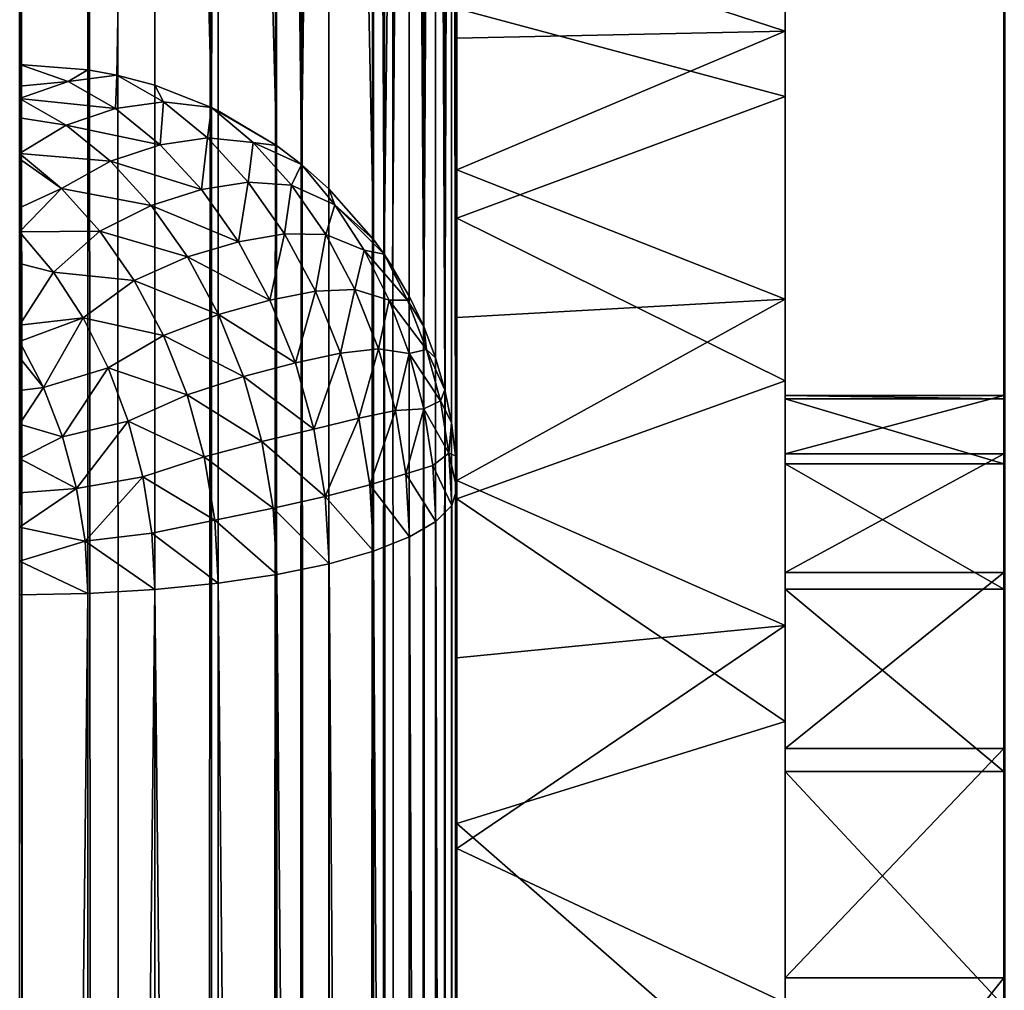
# Model space of a CAD drawing. Extents: x -551 to 551, y -279 to 201.
# Tile 40 of 108: x -503 to -498.5, y 187.25 to 191.69. Entities that reach past the tile are written whole.
import ezdxf

# ---------------------------------------------------------------- set-up
doc = ezdxf.new("R2010")
doc.units = 0
doc.header["$LTSCALE"] = 65.185185
for name, color, linetype in [('116', 7, 'CONTINUOUS'), ('12', 7, 'CONTINUOUS'), ('130', 7, 'CONTINUOUS'), ('141', 7, 'CONTINUOUS'), ('148', 7, 'CONTINUOUS'), ('150', 7, 'CONTINUOUS'), ('16', 7, 'CONTINUOUS'), ('163', 7, 'CONTINUOUS'), ('164', 7, 'CONTINUOUS'), ('165', 7, 'CONTINUOUS'), ('166', 7, 'CONTINUOUS'), ('167', 7, 'CONTINUOUS'), ('173', 7, 'CONTINUOUS'), ('174', 7, 'CONTINUOUS'), ('4', 7, 'CONTINUOUS')]:
    doc.layers.add(name, color=color, linetype=linetype)

msp = doc.modelspace()

# ---------------------------------------------------------------- linework, layer by layer
at = {"layer": '116', "color": 7, "linetype": 'CONTINUOUS'}
for points in [[(-501, 191.6044, 21.299), (-501, 192.1274, 20.2684), (-501, 199.4628, 40.2071), (-501, 191.6044, 21.299)], [(-501, 191.0035, 22.2862), (-501, 191.6044, 21.299), (-501, 199.4628, 40.2071), (-501, 191.0035, 22.2862)], [(-501, 190.3285, 23.2243), (-501, 191.0035, 22.2862), (-501, 199.4628, 40.2071), (-501, 190.3285, 23.2243)], [(-501, 189.5832, 24.1076), (-501, 190.3285, 23.2243), (-501, 199.4628, 40.2071), (-501, 189.5832, 24.1076)], [(-501, 188.7721, 24.9309), (-501, 189.5832, 24.1076), (-501, 199.4628, 40.2071), (-501, 188.7721, 24.9309)], [(-501, 187.9, 25.6893), (-501, 188.7721, 24.9309), (-501, 199.4628, 40.2071), (-501, 187.9, 25.6893)], [(-501, 186.9722, 26.3783), (-501, 187.9, 25.6893), (-501, 199.4628, 40.2071), (-501, 186.9722, 26.3783)], [(-501, 185.994, 26.9938), (-501, 186.9722, 26.3783), (-501, 199.4628, 40.2071), (-501, 185.994, 26.9938)], [(-501, 184.9714, 27.5322), (-501, 185.994, 26.9938), (-501, 199.4628, 40.2071), (-501, 184.9714, 27.5322)], [(-501, 183.9103, 27.9903), (-501, 184.9714, 27.5322), (-501, 199.4628, 40.2071), (-501, 183.9103, 27.9903)], [(-501, 182.8172, 28.3653), (-501, 183.9103, 27.9903), (-501, 199.4628, 40.2071), (-501, 182.8172, 28.3653)], [(-501, -177.4971, 134.1938), (-501, 182.8172, 28.3653), (-501, 199.4628, 40.2071), (-501, -177.4971, 134.1938)], [(-501, 190.7814, 5.3879), (-501, 189.4997, 3.8016), (-501, 189.544, 0.425), (-501, 190.7814, 5.3879)], [(-501, 188.0146, 2.4038), (-501, 186.3538, 1.2204), (-501, 189.544, 0.425), (-501, 188.0146, 2.4038)], [(-501, 189.4997, 3.8016), (-501, 188.0146, 2.4038), (-501, 189.544, 0.425), (-501, 189.4997, 3.8016)]]:
    msp.add_3dface(points, dxfattribs=at)
at = {"layer": '12', "color": 7, "linetype": 'CONTINUOUS'}
for points in [[(-498.5, 193.5, 43.5), (-498.5, -193.5, 43.5), (-498.4949, -193.4966, 43.6749), (-498.5, 193.5, 43.5)], [(-498.4949, 193.4966, 43.6749), (-498.5, 193.5, 43.5), (-498.4949, -193.4966, 43.6749), (-498.4949, 193.4966, 43.6749)]]:
    msp.add_3dface(points, dxfattribs=at)
at = {"layer": '130', "color": 7, "linetype": 'CONTINUOUS'}
for points in [[(-503, 191.4846, -0.0589), (-503, 201.4033, 39.7233), (-502.6871, 201.3795, 39.7292), (-503, 191.4846, -0.0589)], [(-503, 191.4846, -0.0589), (-502.6871, 201.3795, 39.7292), (-502.9982, 191.4846, -0.0589), (-503, 191.4846, -0.0589)], [(-502.9982, 191.4846, -0.0589), (-502.6871, 201.3795, 39.7292), (-502.6871, 191.4607, -0.0529), (-502.9982, 191.4846, -0.0589)], [(-502.6871, 201.3795, 39.7292), (-502.3817, 201.3083, 39.747), (-502.6871, 191.4607, -0.0529), (-502.6871, 201.3795, 39.7292)], [(-502.6871, 191.4607, -0.0529), (-502.3817, 201.3083, 39.747), (-502.5546, 191.4358, -0.0467), (-502.6871, 191.4607, -0.0529)], [(-502.5546, 191.4358, -0.0467), (-502.3817, 201.3083, 39.747), (-502.382, 191.3896, -0.0352), (-502.5546, 191.4358, -0.0467)], [(-502.382, 191.3896, -0.0352), (-502.3817, 201.3083, 39.747), (-502.1229, 191.288, -0.0098), (-502.382, 191.3896, -0.0352)], [(-502.3817, 201.3083, 39.747), (-502.0915, 201.1916, 39.7761), (-502.1229, 191.288, -0.0098), (-502.3817, 201.3083, 39.747)], [(-502.1229, 191.288, -0.0098), (-502.0915, 201.1916, 39.7761), (-502.092, 191.273, -0.0061), (-502.1229, 191.288, -0.0098)], [(-502.092, 191.273, -0.0061), (-502.0915, 201.1916, 39.7761), (-501.8244, 191.1139, 0.0336), (-502.092, 191.273, -0.0061)], [(-502.0915, 201.1916, 39.7761), (-501.8237, 201.0322, 39.8158), (-501.8244, 191.1139, 0.0336), (-502.0915, 201.1916, 39.7761)], [(-501.8244, 191.1139, 0.0336), (-501.8237, 201.0322, 39.8158), (-501.7106, 191.0274, 0.0551), (-501.8244, 191.1139, 0.0336)], [(-501.8237, 201.0322, 39.8158), (-501.5849, 200.8341, 39.8652), (-501.7106, 191.0274, 0.0551), (-501.8237, 201.0322, 39.8158)], [(-501.7106, 191.0274, 0.0551), (-501.5849, 200.8341, 39.8652), (-501.5858, 190.9162, 0.0829), (-501.7106, 191.0274, 0.0551)], [(-501.5858, 190.9162, 0.0829), (-501.5849, 200.8341, 39.8652), (-501.382, 190.6846, 0.1406), (-501.5858, 190.9162, 0.0829)], [(-501.5849, 200.8341, 39.8652), (-501.381, 200.6022, 39.923), (-501.382, 190.6846, 0.1406), (-501.5849, 200.8341, 39.8652)], [(-501.382, 190.6846, 0.1406), (-501.381, 200.6022, 39.923), (-501.3336, 190.6171, 0.1574), (-501.382, 190.6846, 0.1406)], [(-501.381, 200.6022, 39.923), (-501.2171, 200.3421, 39.9879), (-501.3336, 190.6171, 0.1574), (-501.381, 200.6022, 39.923)], [(-501.3336, 190.6171, 0.1574), (-501.2171, 200.3421, 39.9879), (-501.2947, 190.5579, 0.1722), (-501.3336, 190.6171, 0.1574)], [(-501.2947, 190.5579, 0.1722), (-501.2171, 200.3421, 39.9879), (-501.218, 190.425, 0.2053), (-501.2947, 190.5579, 0.1722)], [(-501.218, 190.425, 0.2053), (-501.2171, 200.3421, 39.9879), (-501.1522, 190.2866, 0.2398), (-501.218, 190.425, 0.2053)], [(-501.2171, 200.3421, 39.9879), (-501.0972, 200.0604, 40.0581), (-501.1522, 190.2866, 0.2398), (-501.2171, 200.3421, 39.9879)], [(-501.1522, 190.2866, 0.2398), (-501.0972, 200.0604, 40.0581), (-501.0979, 190.1436, 0.2755), (-501.1522, 190.2866, 0.2398)], [(-501.0979, 190.1436, 0.2755), (-501.0972, 200.0604, 40.0581), (-501.0553, 189.997, 0.312), (-501.0979, 190.1436, 0.2755)], [(-501.0972, 200.0604, 40.0581), (-501.0242, 199.7639, 40.132), (-501.0553, 189.997, 0.312), (-501.0972, 200.0604, 40.0581)], [(-501.0553, 189.997, 0.312), (-501.0242, 199.7639, 40.132), (-501.0246, 189.8475, 0.3493), (-501.0553, 189.997, 0.312)], [(-501.0246, 189.8475, 0.3493), (-501.0242, 199.7639, 40.132), (-501.0062, 189.6962, 0.387), (-501.0246, 189.8475, 0.3493)], [(-501.0242, 199.7639, 40.132), (-501, 199.4628, 40.2071), (-501.0062, 189.6962, 0.387), (-501.0242, 199.7639, 40.132)], [(-501, 199.4628, 40.2071), (-501, 193.3869, 15.8383), (-501.0062, 189.6962, 0.387), (-501, 199.4628, 40.2071)], [(-501, 193.3869, 15.8383), (-501, 190.7814, 5.3879), (-501.0062, 189.6962, 0.387), (-501, 193.3869, 15.8383)], [(-501, 190.7814, 5.3879), (-501, 189.544, 0.425), (-501.0062, 189.6962, 0.387), (-501, 190.7814, 5.3879)]]:
    msp.add_3dface(points, dxfattribs=at)
at = {"layer": '141', "color": 7, "linetype": 'CONTINUOUS'}
for points in [[(-503, 199.9466, 42.1477), (-503, -177.0133, 136.1344), (-502.6871, -177.0192, 136.1105), (-503, 199.9466, 42.1477)], [(-502.9982, 199.9466, 42.1477), (-502.6871, -177.0192, 136.1105), (-502.6871, 199.9406, 42.1238), (-502.9982, 199.9466, 42.1477)], [(-502.6871, -177.0192, 136.1105), (-502.3817, -177.037, 136.0393), (-502.6871, 199.9406, 42.1238), (-502.6871, -177.0192, 136.1105)], [(-502.6871, 199.9406, 42.1238), (-502.3817, -177.037, 136.0393), (-502.5546, 199.9345, 42.099), (-502.6871, 199.9406, 42.1238)], [(-502.5546, 199.9345, 42.099), (-502.3817, -177.037, 136.0393), (-502.382, 199.9229, 42.0527), (-502.5546, 199.9345, 42.099)], [(-502.382, 199.9229, 42.0527), (-502.3817, -177.037, 136.0393), (-502.1229, 199.8976, 41.9511), (-502.382, 199.9229, 42.0527)], [(-502.3817, -177.037, 136.0393), (-502.0915, -177.0661, 135.9226), (-502.1229, 199.8976, 41.9511), (-502.3817, -177.037, 136.0393)], [(-502.1229, 199.8976, 41.9511), (-502.0915, -177.0661, 135.9226), (-502.092, 199.8939, 41.9362), (-502.1229, 199.8976, 41.9511)], [(-502.092, 199.8939, 41.9362), (-502.0915, -177.0661, 135.9226), (-501.8244, 199.8542, 41.7771), (-502.092, 199.8939, 41.9362)], [(-502.0915, -177.0661, 135.9226), (-501.8237, -177.1058, 135.7632), (-501.8244, 199.8542, 41.7771), (-502.0915, -177.0661, 135.9226)], [(-501.8244, 199.8542, 41.7771), (-501.8237, -177.1058, 135.7632), (-501.7106, 199.8326, 41.6906), (-501.8244, 199.8542, 41.7771)], [(-501.8237, -177.1058, 135.7632), (-501.5849, -177.1552, 135.5651), (-501.7106, 199.8326, 41.6906), (-501.8237, -177.1058, 135.7632)], [(-501.7106, 199.8326, 41.6906), (-501.5849, -177.1552, 135.5651), (-501.5858, 199.8049, 41.5793), (-501.7106, 199.8326, 41.6906)], [(-501.5858, 199.8049, 41.5793), (-501.5849, -177.1552, 135.5651), (-501.382, 199.7472, 41.3478), (-501.5858, 199.8049, 41.5793)], [(-501.5849, -177.1552, 135.5651), (-501.381, -177.213, 135.3332), (-501.382, 199.7472, 41.3478), (-501.5849, -177.1552, 135.5651)], [(-501.382, 199.7472, 41.3478), (-501.381, -177.213, 135.3332), (-501.3336, 199.7303, 41.2803), (-501.382, 199.7472, 41.3478)], [(-501.381, -177.213, 135.3332), (-501.2171, -177.2779, 135.0731), (-501.3336, 199.7303, 41.2803), (-501.381, -177.213, 135.3332)], [(-501.3336, 199.7303, 41.2803), (-501.2171, -177.2779, 135.0731), (-501.2947, 199.7156, 41.2211), (-501.3336, 199.7303, 41.2803)], [(-501.2947, 199.7156, 41.2211), (-501.2171, -177.2779, 135.0731), (-501.218, 199.6824, 41.0881), (-501.2947, 199.7156, 41.2211)], [(-501.218, 199.6824, 41.0881), (-501.2171, -177.2779, 135.0731), (-501.1522, 199.6479, 40.9497), (-501.218, 199.6824, 41.0881)], [(-501.2171, -177.2779, 135.0731), (-501.0972, -177.3481, 134.7914), (-501.1522, 199.6479, 40.9497), (-501.2171, -177.2779, 135.0731)], [(-501.1522, 199.6479, 40.9497), (-501.0972, -177.3481, 134.7914), (-501.0979, 199.6123, 40.8068), (-501.1522, 199.6479, 40.9497)], [(-501.0979, 199.6123, 40.8068), (-501.0972, -177.3481, 134.7914), (-501.0553, 199.5757, 40.6601), (-501.0979, 199.6123, 40.8068)], [(-501.0972, -177.3481, 134.7914), (-501.0242, -177.422, 134.4949), (-501.0553, 199.5757, 40.6601), (-501.0972, -177.3481, 134.7914)], [(-501.0553, 199.5757, 40.6601), (-501.0242, -177.422, 134.4949), (-501.0246, 199.5384, 40.5107), (-501.0553, 199.5757, 40.6601)], [(-501.0246, 199.5384, 40.5107), (-501.0242, -177.422, 134.4949), (-501.0062, 199.5007, 40.3594), (-501.0246, 199.5384, 40.5107)], [(-501.0242, -177.422, 134.4949), (-501, -177.4971, 134.1938), (-501.0062, 199.5007, 40.3594), (-501.0242, -177.422, 134.4949)], [(-501, -177.4971, 134.1938), (-501, 199.4628, 40.2071), (-501.0062, 199.5007, 40.3594), (-501, -177.4971, 134.1938)]]:
    msp.add_3dface(points, dxfattribs=at)
at = {"layer": '148', "color": 7, "linetype": 'CONTINUOUS'}
for points in [[(-501, 189.544, 0.425), (-501, 186.3538, 1.2204), (-501.0246, 161.3297, 7.1372), (-501, 189.544, 0.425)], [(-501, 189.544, 0.425), (-501.0246, 161.3297, 7.1372), (-501.0242, 189.4689, 0.1238), (-501, 189.544, 0.425)], [(-501.0242, 189.4689, 0.1238), (-501.0246, 161.3297, 7.1372), (-501.0972, 189.395, -0.1727), (-501.0242, 189.4689, 0.1238)], [(-501.0972, 189.395, -0.1727), (-501.0979, 161.2559, 6.841), (-501.2171, 189.3247, -0.4544), (-501.0972, 189.395, -0.1727)], [(-501.0246, 161.3297, 7.1372), (-501.0979, 161.2559, 6.841), (-501.0972, 189.395, -0.1727), (-501.0246, 161.3297, 7.1372)], [(-501.2171, 189.3247, -0.4544), (-501.218, 161.1857, 6.5597), (-501.381, 189.2599, -0.7144), (-501.2171, 189.3247, -0.4544)], [(-501.0979, 161.2559, 6.841), (-501.218, 161.1857, 6.5597), (-501.2171, 189.3247, -0.4544), (-501.0979, 161.2559, 6.841)], [(-501.381, 189.2599, -0.7144), (-501.382, 161.121, 6.3001), (-501.5849, 189.202, -0.9464), (-501.381, 189.2599, -0.7144)], [(-501.218, 161.1857, 6.5597), (-501.382, 161.121, 6.3001), (-501.381, 189.2599, -0.7144), (-501.218, 161.1857, 6.5597)], [(-501.5849, 189.202, -0.9464), (-501.5858, 161.0633, 6.0685), (-501.8237, 189.1527, -1.1444), (-501.5849, 189.202, -0.9464)], [(-501.382, 161.121, 6.3001), (-501.5858, 161.0633, 6.0685), (-501.5849, 189.202, -0.9464), (-501.382, 161.121, 6.3001)], [(-501.8237, 189.1527, -1.1444), (-501.8244, 161.0139, 5.8707), (-502.0915, 189.1129, -1.3038), (-501.8237, 189.1527, -1.1444)], [(-501.5858, 161.0633, 6.0685), (-501.8244, 161.0139, 5.8707), (-501.8237, 189.1527, -1.1444), (-501.5858, 161.0633, 6.0685)], [(-502.0915, 189.1129, -1.3038), (-502.092, 160.9743, 5.7116), (-502.3817, 189.0838, -1.4205), (-502.0915, 189.1129, -1.3038)], [(-501.8244, 161.0139, 5.8707), (-502.092, 160.9743, 5.7116), (-502.0915, 189.1129, -1.3038), (-501.8244, 161.0139, 5.8707)], [(-503, 160.9215, 5.5001), (-503, 189.0601, -1.5156), (-502.6871, 189.0661, -1.4917), (-503, 160.9215, 5.5001)], [(-502.6871, 160.9275, 5.524), (-503, 160.9215, 5.5001), (-502.6871, 189.0661, -1.4917), (-502.6871, 160.9275, 5.524)], [(-502.382, 160.9452, 5.5951), (-502.6871, 160.9275, 5.524), (-502.3817, 189.0838, -1.4205), (-502.382, 160.9452, 5.5951)], [(-502.3817, 189.0838, -1.4205), (-502.6871, 160.9275, 5.524), (-502.6871, 189.0661, -1.4917), (-502.3817, 189.0838, -1.4205)], [(-502.092, 160.9743, 5.7116), (-502.382, 160.9452, 5.5951), (-502.3817, 189.0838, -1.4205), (-502.092, 160.9743, 5.7116)]]:
    msp.add_3dface(points, dxfattribs=at)
at = {"layer": '150', "color": 7, "linetype": 'CONTINUOUS'}
for points in [[(-503, 191.385, -0.3565), (-503, 191.4846, -0.0589), (-502.9982, 191.4846, -0.0589), (-503, 191.385, -0.3565)], [(-503, 191.385, -0.3565), (-502.9982, 191.4846, -0.0589), (-502.7771, 191.407, -0.2674), (-503, 191.385, -0.3565)], [(-502.9982, 191.4846, -0.0589), (-502.6871, 191.4607, -0.0529), (-502.7771, 191.407, -0.2674), (-502.9982, 191.4846, -0.0589)], [(-502.6871, 191.4607, -0.0529), (-502.5546, 191.4358, -0.0467), (-502.7771, 191.407, -0.2674), (-502.6871, 191.4607, -0.0529)], [(-503, 191.3297, -0.4756), (-503, 191.385, -0.3565), (-502.7771, 191.407, -0.2674), (-503, 191.3297, -0.4756)], [(-503, 191.3297, -0.4756), (-502.7771, 191.407, -0.2674), (-502.5614, 191.2836, -0.4589), (-503, 191.3297, -0.4756)], [(-502.7771, 191.407, -0.2674), (-502.5546, 191.4358, -0.0467), (-502.5614, 191.2836, -0.4589), (-502.7771, 191.407, -0.2674)], [(-502.5546, 191.4358, -0.0467), (-502.3419, 191.3131, -0.2361), (-502.5614, 191.2836, -0.4589), (-502.5546, 191.4358, -0.0467)], [(-502.5546, 191.4358, -0.0467), (-502.382, 191.3896, -0.0352), (-502.3419, 191.3131, -0.2361), (-502.5546, 191.4358, -0.0467)], [(-502.382, 191.3896, -0.0352), (-502.1229, 191.288, -0.0098), (-502.3419, 191.3131, -0.2361), (-502.382, 191.3896, -0.0352)], [(-503, 191.2401, -0.6349), (-503, 191.3297, -0.4756), (-502.7863, 191.2074, -0.6647), (-503, 191.2401, -0.6349)], [(-503, 191.3297, -0.4756), (-502.5614, 191.2836, -0.4589), (-502.7863, 191.2074, -0.6647), (-503, 191.3297, -0.4756)], [(-502.5614, 191.2836, -0.4589), (-502.3419, 191.3131, -0.2361), (-502.3565, 191.1174, -0.6287), (-502.5614, 191.2836, -0.4589)], [(-502.3419, 191.3131, -0.2361), (-502.1402, 191.1487, -0.403), (-502.3565, 191.1174, -0.6287), (-502.3419, 191.3131, -0.2361)], [(-502.3419, 191.3131, -0.2361), (-502.1229, 191.288, -0.0098), (-502.1402, 191.1487, -0.403), (-502.3419, 191.3131, -0.2361)], [(-502.5614, 191.2836, -0.4589), (-502.3565, 191.1174, -0.6287), (-502.7863, 191.2074, -0.6647), (-502.5614, 191.2836, -0.4589)], [(-502.1229, 191.288, -0.0098), (-501.932, 191.1278, -0.1672), (-502.1402, 191.1487, -0.403), (-502.1229, 191.288, -0.0098)], [(-502.1229, 191.288, -0.0098), (-502.092, 191.273, -0.0061), (-501.8244, 191.1139, 0.0336), (-502.1229, 191.288, -0.0098)], [(-502.1229, 191.288, -0.0098), (-501.8244, 191.1139, 0.0336), (-501.932, 191.1278, -0.1672), (-502.1229, 191.288, -0.0098)], [(-503, 191.0782, -0.858), (-503, 191.2401, -0.6349), (-502.7863, 191.2074, -0.6647), (-503, 191.0782, -0.858)], [(-503, 191.0782, -0.858), (-502.7863, 191.2074, -0.6647), (-502.5842, 191.043, -0.8319), (-503, 191.0782, -0.858)], [(-502.7863, 191.2074, -0.6647), (-502.3565, 191.1174, -0.6287), (-502.5842, 191.043, -0.8319), (-502.7863, 191.2074, -0.6647)], [(-502.3565, 191.1174, -0.6287), (-502.1402, 191.1487, -0.403), (-502.1674, 190.9125, -0.7725), (-502.3565, 191.1174, -0.6287)], [(-502.1402, 191.1487, -0.403), (-501.9541, 190.9463, -0.5443), (-502.1674, 190.9125, -0.7725), (-502.1402, 191.1487, -0.403)], [(-502.1402, 191.1487, -0.403), (-501.932, 191.1278, -0.1672), (-501.9541, 190.9463, -0.5443), (-502.1402, 191.1487, -0.403)], [(-501.932, 191.1278, -0.1672), (-501.7564, 190.9327, -0.2995), (-501.9541, 190.9463, -0.5443), (-501.932, 191.1278, -0.1672)], [(-501.8244, 191.1139, 0.0336), (-501.7106, 191.0274, 0.0551), (-501.932, 191.1278, -0.1672), (-501.8244, 191.1139, 0.0336)], [(-501.932, 191.1278, -0.1672), (-501.7106, 191.0274, 0.0551), (-501.7564, 190.9327, -0.2995), (-501.932, 191.1278, -0.1672)], [(-502.3565, 191.1174, -0.6287), (-502.1674, 190.9125, -0.7725), (-502.5842, 191.043, -0.8319), (-502.3565, 191.1174, -0.6287)], [(-503, 191.0534, -0.8871), (-503, 191.0782, -0.858), (-502.8081, 190.9182, -1.0153), (-503, 191.0534, -0.8871)], [(-503, 191.0782, -0.858), (-502.5842, 191.043, -0.8319), (-502.8081, 190.9182, -1.0153), (-503, 191.0782, -0.858)], [(-503, 190.8295, -1.1071), (-503, 191.0534, -0.8871), (-502.8081, 190.9182, -1.0153), (-503, 190.8295, -1.1071)], [(-502.5842, 191.043, -0.8319), (-502.3978, 190.8406, -0.9736), (-502.8081, 190.9182, -1.0153), (-502.5842, 191.043, -0.8319)], [(-502.5842, 191.043, -0.8319), (-502.1674, 190.9125, -0.7725), (-502.3978, 190.8406, -0.9736), (-502.5842, 191.043, -0.8319)], [(-501.7106, 191.0274, 0.0551), (-501.5581, 190.8428, -0.0587), (-501.7564, 190.9327, -0.2995), (-501.7106, 191.0274, 0.0551)], [(-501.7106, 191.0274, 0.0551), (-501.5858, 190.9162, 0.0829), (-501.5581, 190.8428, -0.0587), (-501.7106, 191.0274, 0.0551)], [(-502.1674, 190.9125, -0.7725), (-501.9541, 190.9463, -0.5443), (-501.9988, 190.6739, -0.8868), (-502.1674, 190.9125, -0.7725)], [(-501.9541, 190.9463, -0.5443), (-501.7882, 190.7108, -0.6566), (-501.9988, 190.6739, -0.8868), (-501.9541, 190.9463, -0.5443)], [(-501.9541, 190.9463, -0.5443), (-501.7564, 190.9327, -0.2995), (-501.7882, 190.7108, -0.6566), (-501.9541, 190.9463, -0.5443)], [(-503, 190.7189, -1.1935), (-503, 190.8295, -1.1071), (-502.8081, 190.9182, -1.0153), (-503, 190.7189, -1.1935)], [(-503, 190.7189, -1.1935), (-502.8081, 190.9182, -1.0153), (-502.6321, 190.723, -1.1481), (-503, 190.7189, -1.1935)], [(-502.8081, 190.9182, -1.0153), (-502.3978, 190.8406, -0.9736), (-502.6321, 190.723, -1.1481), (-502.8081, 190.9182, -1.0153)], [(-502.1674, 190.9125, -0.7725), (-501.9988, 190.6739, -0.8868), (-502.3978, 190.8406, -0.9736), (-502.1674, 190.9125, -0.7725)], [(-501.7564, 190.9327, -0.2995), (-501.6, 190.7068, -0.4044), (-501.7882, 190.7108, -0.6566), (-501.7564, 190.9327, -0.2995)], [(-501.7564, 190.9327, -0.2995), (-501.5581, 190.8428, -0.0587), (-501.6, 190.7068, -0.4044), (-501.7564, 190.9327, -0.2995)], [(-501.5858, 190.9162, 0.0829), (-501.382, 190.6846, 0.1406), (-501.5581, 190.8428, -0.0587), (-501.5858, 190.9162, 0.0829)], [(-502.3978, 190.8406, -0.9736), (-502.2316, 190.6051, -1.0862), (-502.6321, 190.723, -1.1481), (-502.3978, 190.8406, -0.9736)], [(-502.3978, 190.8406, -0.9736), (-501.9988, 190.6739, -0.8868), (-502.2316, 190.6051, -1.0862), (-502.3978, 190.8406, -0.9736)], [(-501.5581, 190.8428, -0.0587), (-501.4238, 190.635, -0.1453), (-501.6, 190.7068, -0.4044), (-501.5581, 190.8428, -0.0587)], [(-501.382, 190.6846, 0.1406), (-501.3336, 190.6171, 0.1574), (-501.5581, 190.8428, -0.0587), (-501.382, 190.6846, 0.1406)], [(-501.5581, 190.8428, -0.0587), (-501.3336, 190.6171, 0.1574), (-501.4238, 190.635, -0.1453), (-501.5581, 190.8428, -0.0587)], [(-503, 190.7189, -1.1935), (-502.6321, 190.723, -1.1481), (-502.8444, 190.5347, -1.3054), (-503, 190.7189, -1.1935)], [(-502.6321, 190.723, -1.1481), (-502.4754, 190.497, -1.2533), (-502.8444, 190.5347, -1.3054), (-502.6321, 190.723, -1.1481)], [(-502.6321, 190.723, -1.1481), (-502.2316, 190.6051, -1.0862), (-502.4754, 190.497, -1.2533), (-502.6321, 190.723, -1.1481)], [(-503, 190.574, -1.2893), (-503, 190.7189, -1.1935), (-502.8444, 190.5347, -1.3054), (-503, 190.574, -1.2893)], [(-501.9988, 190.6739, -0.8868), (-501.7882, 190.7108, -0.6566), (-501.8548, 190.4076, -0.9688), (-501.9988, 190.6739, -0.8868)], [(-501.7882, 190.7108, -0.6566), (-501.6465, 190.4481, -0.7371), (-501.8548, 190.4076, -0.9688), (-501.7882, 190.7108, -0.6566)], [(-501.7882, 190.7108, -0.6566), (-501.6, 190.7068, -0.4044), (-501.6465, 190.4481, -0.7371), (-501.7882, 190.7108, -0.6566)], [(-501.6, 190.7068, -0.4044), (-501.4667, 190.4557, -0.4792), (-501.6465, 190.4481, -0.7371), (-501.6, 190.7068, -0.4044)], [(-501.6, 190.7068, -0.4044), (-501.4238, 190.635, -0.1453), (-501.4667, 190.4557, -0.4792), (-501.6, 190.7068, -0.4044)], [(-501.9988, 190.6739, -0.8868), (-501.8548, 190.4076, -0.9688), (-502.2316, 190.6051, -1.0862), (-501.9988, 190.6739, -0.8868)], [(-501.4238, 190.635, -0.1453), (-501.3097, 190.4069, -0.206), (-501.4667, 190.4557, -0.4792), (-501.4238, 190.635, -0.1453)], [(-501.3336, 190.6171, 0.1574), (-501.2255, 190.4065, 0.0975), (-501.4238, 190.635, -0.1453), (-501.3336, 190.6171, 0.1574)], [(-501.4238, 190.635, -0.1453), (-501.2255, 190.4065, 0.0975), (-501.3097, 190.4069, -0.206), (-501.4238, 190.635, -0.1453)], [(-502.2316, 190.6051, -1.0862), (-502.0896, 190.3421, -1.1669), (-502.4754, 190.497, -1.2533), (-502.2316, 190.6051, -1.0862)], [(-502.2316, 190.6051, -1.0862), (-501.8548, 190.4076, -0.9688), (-502.0896, 190.3421, -1.1669), (-502.2316, 190.6051, -1.0862)], [(-501.3336, 190.6171, 0.1574), (-501.2947, 190.5579, 0.1722), (-501.218, 190.425, 0.2053), (-501.3336, 190.6171, 0.1574)], [(-501.3336, 190.6171, 0.1574), (-501.218, 190.425, 0.2053), (-501.2255, 190.4065, 0.0975), (-501.3336, 190.6171, 0.1574)], [(-503, 190.2932, -1.4294), (-503, 190.574, -1.2893), (-502.8444, 190.5347, -1.3054), (-503, 190.2932, -1.4294)], [(-503, 190.2932, -1.4294), (-502.8444, 190.5347, -1.3054), (-502.7096, 190.3266, -1.3925), (-503, 190.2932, -1.4294)], [(-502.8444, 190.5347, -1.3054), (-502.4754, 190.497, -1.2533), (-502.7096, 190.3266, -1.3925), (-502.8444, 190.5347, -1.3054)], [(-502.4754, 190.497, -1.2533), (-502.3417, 190.2456, -1.3284), (-502.7096, 190.3266, -1.3925), (-502.4754, 190.497, -1.2533)], [(-502.4754, 190.497, -1.2533), (-502.0896, 190.3421, -1.1669), (-502.3417, 190.2456, -1.3284), (-502.4754, 190.497, -1.2533)], [(-501.6465, 190.4481, -0.7371), (-501.4667, 190.4557, -0.4792), (-501.5325, 190.1645, -0.7839), (-501.6465, 190.4481, -0.7371)], [(-501.4667, 190.4557, -0.4792), (-501.3595, 190.1854, -0.5223), (-501.5325, 190.1645, -0.7839), (-501.4667, 190.4557, -0.4792)], [(-501.4667, 190.4557, -0.4792), (-501.3097, 190.4069, -0.206), (-501.3595, 190.1854, -0.5223), (-501.4667, 190.4557, -0.4792)], [(-501.8548, 190.4076, -0.9688), (-501.7389, 190.12, -1.0165), (-502.0896, 190.3421, -1.1669), (-501.8548, 190.4076, -0.9688)], [(-501.8548, 190.4076, -0.9688), (-501.6465, 190.4481, -0.7371), (-501.7389, 190.12, -1.0165), (-501.8548, 190.4076, -0.9688)], [(-501.6465, 190.4481, -0.7371), (-501.5325, 190.1645, -0.7839), (-501.7389, 190.12, -1.0165), (-501.6465, 190.4481, -0.7371)], [(-501.3097, 190.4069, -0.206), (-501.2182, 190.1635, -0.2395), (-501.3595, 190.1854, -0.5223), (-501.3097, 190.4069, -0.206)], [(-501.2255, 190.4065, 0.0975), (-501.139, 190.1816, 0.0644), (-501.3097, 190.4069, -0.206), (-501.2255, 190.4065, 0.0975)], [(-501.3097, 190.4069, -0.206), (-501.139, 190.1816, 0.0644), (-501.2182, 190.1635, -0.2395), (-501.3097, 190.4069, -0.206)], [(-501.218, 190.425, 0.2053), (-501.1522, 190.2866, 0.2398), (-501.2255, 190.4065, 0.0975), (-501.218, 190.425, 0.2053)], [(-501.2255, 190.4065, 0.0975), (-501.1522, 190.2866, 0.2398), (-501.139, 190.1816, 0.0644), (-501.2255, 190.4065, 0.0975)], [(-503, 190.2189, -1.4577), (-503, 190.2932, -1.4294), (-502.7096, 190.3266, -1.3925), (-503, 190.2189, -1.4577)], [(-503, 190.2189, -1.4577), (-502.7096, 190.3266, -1.3925), (-502.8901, 190.0078, -1.5174), (-503, 190.2189, -1.4577)], [(-502.7096, 190.3266, -1.3925), (-502.595, 190.0981, -1.4535), (-502.8901, 190.0078, -1.5174), (-502.7096, 190.3266, -1.3925)], [(-502.7096, 190.3266, -1.3925), (-502.3417, 190.2456, -1.3284), (-502.595, 190.0981, -1.4535), (-502.7096, 190.3266, -1.3925)], [(-502.0896, 190.3421, -1.1669), (-501.9754, 190.0583, -1.2138), (-502.3417, 190.2456, -1.3284), (-502.0896, 190.3421, -1.1669)], [(-502.0896, 190.3421, -1.1669), (-501.7389, 190.12, -1.0165), (-501.9754, 190.0583, -1.2138), (-502.0896, 190.3421, -1.1669)], [(-501.1522, 190.2866, 0.2398), (-501.0979, 190.1436, 0.2755), (-501.139, 190.1816, 0.0644), (-501.1522, 190.2866, 0.2398)], [(-502.3417, 190.2456, -1.3284), (-502.2342, 189.9749, -1.3716), (-502.595, 190.0981, -1.4535), (-502.3417, 190.2456, -1.3284)], [(-502.3417, 190.2456, -1.3284), (-501.9754, 190.0583, -1.2138), (-502.2342, 189.9749, -1.3716), (-502.3417, 190.2456, -1.3284)], [(-503, 190.1454, -1.4824), (-503, 190.2189, -1.4577), (-502.8901, 190.0078, -1.5174), (-503, 190.1454, -1.4824)], [(-501.5325, 190.1645, -0.7839), (-501.3595, 190.1854, -0.5223), (-501.4491, 189.8671, -0.7957), (-501.5325, 190.1645, -0.7839)], [(-501.3595, 190.1854, -0.5223), (-501.281, 189.9022, -0.5325), (-501.4491, 189.8671, -0.7957), (-501.3595, 190.1854, -0.5223)], [(-501.3595, 190.1854, -0.5223), (-501.2182, 190.1635, -0.2395), (-501.281, 189.9022, -0.5325), (-501.3595, 190.1854, -0.5223)], [(-501.139, 190.1816, 0.0644), (-501.0757, 189.9468, 0.0577), (-501.2182, 190.1635, -0.2395), (-501.139, 190.1816, 0.0644)], [(-501.0979, 190.1436, 0.2755), (-501.0553, 189.997, 0.312), (-501.139, 190.1816, 0.0644), (-501.0979, 190.1436, 0.2755)], [(-501.139, 190.1816, 0.0644), (-501.0553, 189.997, 0.312), (-501.0757, 189.9468, 0.0577), (-501.139, 190.1816, 0.0644)], [(-503, 189.9939, -1.5238), (-503, 190.1454, -1.4824), (-502.8901, 190.0078, -1.5174), (-503, 189.9939, -1.5238)], [(-501.7389, 190.12, -1.0165), (-501.5325, 190.1645, -0.7839), (-501.6541, 189.8182, -1.0287), (-501.7389, 190.12, -1.0165)], [(-501.5325, 190.1645, -0.7839), (-501.4491, 189.8671, -0.7957), (-501.6541, 189.8182, -1.0287), (-501.5325, 190.1645, -0.7839)], [(-501.2182, 190.1635, -0.2395), (-501.1515, 189.91, -0.2451), (-501.281, 189.9022, -0.5325), (-501.2182, 190.1635, -0.2395)], [(-501.2182, 190.1635, -0.2395), (-501.0757, 189.9468, 0.0577), (-501.1515, 189.91, -0.2451), (-501.2182, 190.1635, -0.2395)], [(-502.8901, 190.0078, -1.5174), (-502.595, 190.0981, -1.4535), (-502.8028, 189.782, -1.551), (-502.8901, 190.0078, -1.5174)], [(-502.595, 190.0981, -1.4535), (-502.5032, 189.8542, -1.4873), (-502.8028, 189.782, -1.551), (-502.595, 190.0981, -1.4535)], [(-502.595, 190.0981, -1.4535), (-502.2342, 189.9749, -1.3716), (-502.5032, 189.8542, -1.4873), (-502.595, 190.0981, -1.4535)], [(-501.7389, 190.12, -1.0165), (-501.6541, 189.8182, -1.0287), (-501.9754, 190.0583, -1.2138), (-501.7389, 190.12, -1.0165)], [(-501.9754, 190.0583, -1.2138), (-501.8918, 189.7606, -1.2258), (-502.2342, 189.9749, -1.3716), (-501.9754, 190.0583, -1.2138)], [(-501.9754, 190.0583, -1.2138), (-501.6541, 189.8182, -1.0287), (-501.8918, 189.7606, -1.2258), (-501.9754, 190.0583, -1.2138)], [(-503, 189.8396, -1.553), (-503, 189.9939, -1.5238), (-502.8901, 190.0078, -1.5174), (-503, 189.8396, -1.553)], [(-503, 189.8396, -1.553), (-502.8901, 190.0078, -1.5174), (-502.8028, 189.782, -1.551), (-503, 189.8396, -1.553)], [(-502.2342, 189.9749, -1.3716), (-502.1555, 189.6913, -1.382), (-502.5032, 189.8542, -1.4873), (-502.2342, 189.9749, -1.3716)], [(-502.2342, 189.9749, -1.3716), (-501.8918, 189.7606, -1.2258), (-502.1555, 189.6913, -1.382), (-502.2342, 189.9749, -1.3716)], [(-501.0553, 189.997, 0.312), (-501.0246, 189.8475, 0.3493), (-501.0757, 189.9468, 0.0577), (-501.0553, 189.997, 0.312)], [(-501.0757, 189.9468, 0.0577), (-501.0372, 189.7074, 0.0777), (-501.1515, 189.91, -0.2451), (-501.0757, 189.9468, 0.0577)], [(-501.0757, 189.9468, 0.0577), (-501.0246, 189.8475, 0.3493), (-501.0372, 189.7074, 0.0777), (-501.0757, 189.9468, 0.0577)], [(-501.6541, 189.8182, -1.0287), (-501.4491, 189.8671, -0.7957), (-501.6023, 189.5097, -1.0051), (-501.6541, 189.8182, -1.0287)], [(-501.4491, 189.8671, -0.7957), (-501.3982, 189.5631, -0.7724), (-501.6023, 189.5097, -1.0051), (-501.4491, 189.8671, -0.7957)], [(-501.4491, 189.8671, -0.7957), (-501.281, 189.9022, -0.5325), (-501.3982, 189.5631, -0.7724), (-501.4491, 189.8671, -0.7957)], [(-501.281, 189.9022, -0.5325), (-501.2332, 189.613, -0.5097), (-501.3982, 189.5631, -0.7724), (-501.281, 189.9022, -0.5325)], [(-501.281, 189.9022, -0.5325), (-501.1515, 189.91, -0.2451), (-501.2332, 189.613, -0.5097), (-501.281, 189.9022, -0.5325)], [(-501.1515, 189.91, -0.2451), (-501.1109, 189.6519, -0.2227), (-501.2332, 189.613, -0.5097), (-501.1515, 189.91, -0.2451)], [(-501.1515, 189.91, -0.2451), (-501.0372, 189.7074, 0.0777), (-501.1109, 189.6519, -0.2227), (-501.1515, 189.91, -0.2451)], [(-503, 189.6835, -1.5701), (-503, 189.8396, -1.553), (-502.8028, 189.782, -1.551), (-503, 189.6835, -1.5701)], [(-502.8028, 189.782, -1.551), (-502.5032, 189.8542, -1.4873), (-502.739, 189.5462, -1.5579), (-502.8028, 189.782, -1.551)], [(-502.5032, 189.8542, -1.4873), (-502.4362, 189.6001, -1.4931), (-502.739, 189.5462, -1.5579), (-502.5032, 189.8542, -1.4873)], [(-502.5032, 189.8542, -1.4873), (-502.1555, 189.6913, -1.382), (-502.4362, 189.6001, -1.4931), (-502.5032, 189.8542, -1.4873)], [(-501.0246, 189.8475, 0.3493), (-501.0062, 189.6962, 0.387), (-501.0372, 189.7074, 0.0777), (-501.0246, 189.8475, 0.3493)], [(-503, 189.6835, -1.5701), (-502.8028, 189.782, -1.551), (-502.739, 189.5462, -1.5579), (-503, 189.6835, -1.5701)], [(-501.6541, 189.8182, -1.0287), (-501.6023, 189.5097, -1.0051), (-501.8918, 189.7606, -1.2258), (-501.6541, 189.8182, -1.0287)], [(-501.8918, 189.7606, -1.2258), (-501.8408, 189.4562, -1.2025), (-502.1555, 189.6913, -1.382), (-501.8918, 189.7606, -1.2258)], [(-501.8918, 189.7606, -1.2258), (-501.6023, 189.5097, -1.0051), (-501.8408, 189.4562, -1.2025), (-501.8918, 189.7606, -1.2258)], [(-502.1555, 189.6913, -1.382), (-502.1076, 189.4017, -1.3592), (-502.4362, 189.6001, -1.4931), (-502.1555, 189.6913, -1.382)], [(-502.1555, 189.6913, -1.382), (-501.8408, 189.4562, -1.2025), (-502.1076, 189.4017, -1.3592), (-502.1555, 189.6913, -1.382)], [(-501.0372, 189.7074, 0.0777), (-501.0242, 189.4689, 0.1238), (-501.1109, 189.6519, -0.2227), (-501.0372, 189.7074, 0.0777)], [(-501.0062, 189.6962, 0.387), (-501, 189.544, 0.425), (-501.0372, 189.7074, 0.0777), (-501.0062, 189.6962, 0.387)], [(-501, 189.544, 0.425), (-501.0242, 189.4689, 0.1238), (-501.0372, 189.7074, 0.0777), (-501, 189.544, 0.425)], [(-503, 189.5265, -1.5749), (-503, 189.6835, -1.5701), (-502.739, 189.5462, -1.5579), (-503, 189.5265, -1.5749)], [(-501.1109, 189.6519, -0.2227), (-501.0972, 189.395, -0.1727), (-501.2332, 189.613, -0.5097), (-501.1109, 189.6519, -0.2227)], [(-501.0242, 189.4689, 0.1238), (-501.0972, 189.395, -0.1727), (-501.1109, 189.6519, -0.2227), (-501.0242, 189.4689, 0.1238)], [(-502.739, 189.5462, -1.5579), (-502.4362, 189.6001, -1.4931), (-502.7002, 189.3057, -1.538), (-502.739, 189.5462, -1.5579)], [(-502.4362, 189.6001, -1.4931), (-502.3954, 189.3415, -1.4706), (-502.7002, 189.3057, -1.538), (-502.4362, 189.6001, -1.4931)], [(-502.4362, 189.6001, -1.4931), (-502.1076, 189.4017, -1.3592), (-502.3954, 189.3415, -1.4706), (-502.4362, 189.6001, -1.4931)], [(-501.2332, 189.613, -0.5097), (-501.2171, 189.3247, -0.4544), (-501.3982, 189.5631, -0.7724), (-501.2332, 189.613, -0.5097)], [(-501.0972, 189.395, -0.1727), (-501.2171, 189.3247, -0.4544), (-501.2332, 189.613, -0.5097), (-501.0972, 189.395, -0.1727)], [(-501.3982, 189.5631, -0.7724), (-501.381, 189.2599, -0.7144), (-501.6023, 189.5097, -1.0051), (-501.3982, 189.5631, -0.7724)], [(-501.2171, 189.3247, -0.4544), (-501.381, 189.2599, -0.7144), (-501.3982, 189.5631, -0.7724), (-501.2171, 189.3247, -0.4544)], [(-503, 189.3696, -1.5674), (-503, 189.5265, -1.5749), (-502.739, 189.5462, -1.5579), (-503, 189.3696, -1.5674)], [(-503, 189.3696, -1.5674), (-502.739, 189.5462, -1.5579), (-502.7002, 189.3057, -1.538), (-503, 189.3696, -1.5674)], [(-501.6023, 189.5097, -1.0051), (-501.5849, 189.202, -0.9464), (-501.8408, 189.4562, -1.2025), (-501.6023, 189.5097, -1.0051)], [(-501.381, 189.2599, -0.7144), (-501.5849, 189.202, -0.9464), (-501.6023, 189.5097, -1.0051), (-501.381, 189.2599, -0.7144)], [(-501.8408, 189.4562, -1.2025), (-501.8237, 189.1527, -1.1444), (-502.1076, 189.4017, -1.3592), (-501.8408, 189.4562, -1.2025)], [(-501.5849, 189.202, -0.9464), (-501.8237, 189.1527, -1.1444), (-501.8408, 189.4562, -1.2025), (-501.5849, 189.202, -0.9464)], [(-502.1076, 189.4017, -1.3592), (-502.0915, 189.1129, -1.3038), (-502.3954, 189.3415, -1.4706), (-502.1076, 189.4017, -1.3592)], [(-501.8237, 189.1527, -1.1444), (-502.0915, 189.1129, -1.3038), (-502.1076, 189.4017, -1.3592), (-501.8237, 189.1527, -1.1444)], [(-503, 189.2139, -1.5476), (-503, 189.3696, -1.5674), (-502.7002, 189.3057, -1.538), (-503, 189.2139, -1.5476)], [(-502.3954, 189.3415, -1.4706), (-502.3817, 189.0838, -1.4205), (-502.7002, 189.3057, -1.538), (-502.3954, 189.3415, -1.4706)], [(-502.0915, 189.1129, -1.3038), (-502.3817, 189.0838, -1.4205), (-502.3954, 189.3415, -1.4706), (-502.0915, 189.1129, -1.3038)], [(-502.6871, 189.0661, -1.4917), (-503, 189.2139, -1.5476), (-502.7002, 189.3057, -1.538), (-502.6871, 189.0661, -1.4917)], [(-502.3817, 189.0838, -1.4205), (-502.6871, 189.0661, -1.4917), (-502.7002, 189.3057, -1.538), (-502.3817, 189.0838, -1.4205)], [(-503, 189.0601, -1.5156), (-503, 189.2139, -1.5476), (-502.6871, 189.0661, -1.4917), (-503, 189.0601, -1.5156)]]:
    msp.add_3dface(points, dxfattribs=at)
at = {"layer": '16', "color": 7, "linetype": 'CONTINUOUS'}
for points in [[(-498.5, -193.5, 2), (-498.5, 193.5, 2), (-498.4956, 193.4978, 1.8669), (-498.5, -193.5, 2)], [(-498.5, -193.5, 2), (-498.4956, 193.4978, 1.8669), (-498.4956, -193.4978, 1.8669), (-498.5, -193.5, 2)]]:
    msp.add_3dface(points, dxfattribs=at)
at = {"layer": '163', "color": 7, "linetype": 'CONTINUOUS'}
for points in [[(-501, 190.7814, 5.3879), (-501, 193.3869, 15.8383), (-501, 193.5, 14.0069), (-501, 190.7814, 5.3879)], [(-501, 191.741, 6.9518), (-501, 190.7814, 5.3879), (-501, 193.5, 14.0069), (-501, 191.741, 6.9518)]]:
    msp.add_3dface(points, dxfattribs=at)
at = {"layer": '164', "color": 7, "linetype": 'CONTINUOUS'}
for points in [[(-498.5, 168.7474, 20.0941), (-498.5, 167.9142, 18.4934), (-498.5, 189.972, 14.8022), (-498.5, 168.7474, 20.0941)], [(-498.5, 189.972, 14.8022), (-498.5, 167.9142, 18.4934), (-498.5, 189.9562, 12.9977), (-498.5, 189.972, 14.8022)], [(-498.5, 189.7053, 16.5869), (-498.5, 168.7474, 20.0941), (-498.5, 189.972, 14.8022), (-498.5, 189.7053, 16.5869)], [(-498.5, 167.3416, 16.7821), (-498.5, 189.6584, 11.2179), (-498.5, 189.9562, 12.9977), (-498.5, 167.3416, 16.7821)], [(-498.5, 167.9142, 18.4934), (-498.5, 167.3416, 16.7821), (-498.5, 189.9562, 12.9977), (-498.5, 167.9142, 18.4934)], [(-498.5, 169.8208, 21.5447), (-498.5, 168.7474, 20.0941), (-498.5, 189.7053, 16.5869), (-498.5, 169.8208, 21.5447)], [(-498.5, 189.1626, 18.308), (-498.5, 169.8208, 21.5447), (-498.5, 189.7053, 16.5869), (-498.5, 189.1626, 18.308)], [(-498.5, 189.0858, 9.5066), (-498.5, 189.6584, 11.2179), (-498.5, 167.0438, 15.0023), (-498.5, 189.0858, 9.5066)], [(-498.5, 167.0438, 15.0023), (-498.5, 189.6584, 11.2179), (-498.5, 167.3416, 16.7821), (-498.5, 167.0438, 15.0023)], [(-498.5, 171.1079, 22.8095), (-498.5, 169.8208, 21.5447), (-498.5, 189.1626, 18.308), (-498.5, 171.1079, 22.8095)], [(-498.5, 188.3574, 19.9229), (-498.5, 171.1079, 22.8095), (-498.5, 189.1626, 18.308), (-498.5, 188.3574, 19.9229)], [(-498.5, 188.2526, 7.9059), (-498.5, 189.0858, 9.5066), (-498.5, 167.028, 13.1978), (-498.5, 188.2526, 7.9059)], [(-498.5, 167.028, 13.1978), (-498.5, 189.0858, 9.5066), (-498.5, 167.0438, 15.0023), (-498.5, 167.028, 13.1978)], [(-498.5, 172.5771, 23.8574), (-498.5, 171.1079, 22.8095), (-498.5, 188.3574, 19.9229), (-498.5, 172.5771, 23.8574)], [(-498.5, 187.3095, 21.3921), (-498.5, 172.5771, 23.8574), (-498.5, 188.3574, 19.9229), (-498.5, 187.3095, 21.3921)], [(-498.5, 187.1792, 6.4553), (-498.5, 188.2526, 7.9059), (-498.5, 167.2947, 11.4131), (-498.5, 187.1792, 6.4553)], [(-498.5, 167.2947, 11.4131), (-498.5, 188.2526, 7.9059), (-498.5, 167.028, 13.1978), (-498.5, 167.2947, 11.4131)], [(-498.5, 174.192, 24.6626), (-498.5, 172.5771, 23.8574), (-498.5, 187.3095, 21.3921), (-498.5, 174.192, 24.6626)], [(-498.5, 186.0447, 22.6792), (-498.5, 174.192, 24.6626), (-498.5, 187.3095, 21.3921), (-498.5, 186.0447, 22.6792)]]:
    msp.add_3dface(points, dxfattribs=at)
at = {"layer": '165', "color": 7, "linetype": 'CONTINUOUS'}
for points in [[(-498.5, 189.7053, 16.5869), (-498.5, 189.972, 14.8022), (-499.5, 189.7053, 16.5869), (-498.5, 189.7053, 16.5869)], [(-498.5, 189.972, 14.8022), (-498.5, 189.9562, 12.9977), (-499.5, 189.972, 14.8022), (-498.5, 189.972, 14.8022)], [(-499.5, 189.7053, 16.5869), (-498.5, 189.972, 14.8022), (-499.5, 189.972, 14.8022), (-499.5, 189.7053, 16.5869)], [(-499.5, 189.972, 14.8022), (-498.5, 189.9562, 12.9977), (-499.5, 189.9562, 12.9977), (-499.5, 189.972, 14.8022)], [(-498.5, 189.9562, 12.9977), (-498.5, 189.6584, 11.2179), (-499.5, 189.9562, 12.9977), (-498.5, 189.9562, 12.9977)], [(-499.5, 189.9562, 12.9977), (-498.5, 189.6584, 11.2179), (-499.5, 189.6584, 11.2179), (-499.5, 189.9562, 12.9977)], [(-498.5, 189.1626, 18.308), (-498.5, 189.7053, 16.5869), (-499.5, 189.1626, 18.308), (-498.5, 189.1626, 18.308)], [(-499.5, 189.1626, 18.308), (-498.5, 189.7053, 16.5869), (-499.5, 189.7053, 16.5869), (-499.5, 189.1626, 18.308)], [(-498.5, 188.3574, 19.9229), (-498.5, 189.1626, 18.308), (-499.5, 188.3574, 19.9229), (-498.5, 188.3574, 19.9229)], [(-499.5, 188.3574, 19.9229), (-498.5, 189.1626, 18.308), (-499.5, 189.1626, 18.308), (-499.5, 188.3574, 19.9229)], [(-498.5, 187.3095, 21.3921), (-498.5, 188.3574, 19.9229), (-499.5, 187.3095, 21.3921), (-498.5, 187.3095, 21.3921)], [(-499.5, 187.3095, 21.3921), (-498.5, 188.3574, 19.9229), (-499.5, 188.3574, 19.9229), (-499.5, 187.3095, 21.3921)], [(-498.5, 186.0447, 22.6792), (-498.5, 187.3095, 21.3921), (-499.5, 186.0447, 22.6792), (-498.5, 186.0447, 22.6792)], [(-499.5, 186.0447, 22.6792), (-498.5, 187.3095, 21.3921), (-499.5, 187.3095, 21.3921), (-499.5, 186.0447, 22.6792)]]:
    msp.add_3dface(points, dxfattribs=at)
at = {"layer": '166', "color": 7, "linetype": 'CONTINUOUS'}
for points in [[(-499.5, 189.7053, 16.5869), (-499.5, 189.972, 14.8022), (-499.5, 193.4774, 14.8224), (-499.5, 189.7053, 16.5869)], [(-499.5, 193.1876, 17.0455), (-499.5, 189.7053, 16.5869), (-499.5, 193.4774, 14.8224), (-499.5, 193.1876, 17.0455)], [(-499.5, 193.4774, 14.8224), (-499.5, 189.972, 14.8022), (-499.5, 193.4327, 12.5809), (-499.5, 193.4774, 14.8224)], [(-499.5, 189.972, 14.8022), (-499.5, 189.9562, 12.9977), (-499.5, 193.4327, 12.5809), (-499.5, 189.972, 14.8022)], [(-499.5, 189.9562, 12.9977), (-499.5, 189.6584, 11.2179), (-499.5, 193.4327, 12.5809), (-499.5, 189.9562, 12.9977)], [(-499.5, 189.6584, 11.2179), (-499.5, 193.0544, 10.3712), (-499.5, 193.4327, 12.5809), (-499.5, 189.6584, 11.2179)], [(-499.5, 189.1626, 18.308), (-499.5, 189.7053, 16.5869), (-499.5, 193.1876, 17.0455), (-499.5, 189.1626, 18.308)], [(-499.5, 192.5696, 19.2005), (-499.5, 189.1626, 18.308), (-499.5, 193.1876, 17.0455), (-499.5, 192.5696, 19.2005)], [(-499.5, 189.6584, 11.2179), (-499.5, 189.0858, 9.5066), (-499.5, 193.0544, 10.3712), (-499.5, 189.6584, 11.2179)], [(-499.5, 193.0544, 10.3712), (-499.5, 189.0858, 9.5066), (-499.5, 192.351, 8.2425), (-499.5, 193.0544, 10.3712)], [(-499.5, 187.3095, 21.3921), (-499.5, 188.3574, 19.9229), (-499.5, 192.5696, 19.2005), (-499.5, 187.3095, 21.3921)], [(-499.5, 191.6374, 21.2394), (-499.5, 187.3095, 21.3921), (-499.5, 192.5696, 19.2005), (-499.5, 191.6374, 21.2394)], [(-499.5, 188.3574, 19.9229), (-499.5, 189.1626, 18.308), (-499.5, 192.5696, 19.2005), (-499.5, 188.3574, 19.9229)], [(-499.5, 189.0858, 9.5066), (-499.5, 188.2526, 7.9059), (-499.5, 192.351, 8.2425), (-499.5, 189.0858, 9.5066)], [(-499.5, 192.351, 8.2425), (-499.5, 188.2526, 7.9059), (-499.5, 191.3382, 6.2424), (-499.5, 192.351, 8.2425)], [(-499.5, 186.0447, 22.6792), (-499.5, 187.3095, 21.3921), (-499.5, 191.6374, 21.2394), (-499.5, 186.0447, 22.6792)], [(-499.5, 190.4117, 23.1166), (-499.5, 186.0447, 22.6792), (-499.5, 191.6374, 21.2394), (-499.5, 190.4117, 23.1166)], [(-499.5, 188.2526, 7.9059), (-499.5, 187.1792, 6.4553), (-499.5, 191.3382, 6.2424), (-499.5, 188.2526, 7.9059)], [(-499.5, 191.3382, 6.2424), (-499.5, 187.1792, 6.4553), (-499.5, 190.0386, 4.4156), (-499.5, 191.3382, 6.2424)], [(-499.5, 181.2821, 25.1584), (-499.5, 182.9934, 24.5858), (-499.5, 190.4117, 23.1166), (-499.5, 181.2821, 25.1584)], [(-499.5, 172.2626, 27.6417), (-499.5, 181.2821, 25.1584), (-499.5, 190.4117, 23.1166), (-499.5, 172.2626, 27.6417)], [(-499.5, 182.9934, 24.5858), (-499.5, 184.5941, 23.7526), (-499.5, 190.4117, 23.1166), (-499.5, 182.9934, 24.5858)], [(-499.5, 184.5941, 23.7526), (-499.5, 186.0447, 22.6792), (-499.5, 190.4117, 23.1166), (-499.5, 184.5941, 23.7526)], [(-499.5, 188.9199, 24.7901), (-499.5, 172.2626, 27.6417), (-499.5, 190.4117, 23.1166), (-499.5, 188.9199, 24.7901)], [(-499.5, 185.8921, 5.1905), (-499.5, 184.4229, 4.1426), (-499.5, 190.0386, 4.4156), (-499.5, 185.8921, 5.1905)], [(-499.5, 190.0386, 4.4156), (-499.5, 184.4229, 4.1426), (-499.5, 188.4812, 2.8029), (-499.5, 190.0386, 4.4156)], [(-499.5, 187.1792, 6.4553), (-499.5, 185.8921, 5.1905), (-499.5, 190.0386, 4.4156), (-499.5, 187.1792, 6.4553)], [(-499.5, 174.3654, 28.4189), (-499.5, 172.2626, 27.6417), (-499.5, 188.9199, 24.7901), (-499.5, 174.3654, 28.4189)], [(-499.5, 187.1953, 26.2226), (-499.5, 174.3654, 28.4189), (-499.5, 188.9199, 24.7901), (-499.5, 187.1953, 26.2226)], [(-499.5, 184.4229, 4.1426), (-499.5, 182.808, 3.3374), (-499.5, 188.4812, 2.8029), (-499.5, 184.4229, 4.1426)], [(-499.5, 188.4812, 2.8029), (-499.5, 182.808, 3.3374), (-499.5, 186.7009, 1.4403), (-499.5, 188.4812, 2.8029)]]:
    msp.add_3dface(points, dxfattribs=at)
at = {"layer": '167', "color": 7, "linetype": 'CONTINUOUS'}
for points in [[(-501, 192.1274, 20.2684), (-499.5, 191.6374, 21.2394), (-499.5, 192.5696, 19.2005), (-501, 192.1274, 20.2684)], [(-501, 192.1274, 20.2684), (-501, 191.6044, 21.299), (-499.5, 191.6374, 21.2394), (-501, 192.1274, 20.2684)], [(-501, 191.6044, 21.299), (-501, 191.0035, 22.2862), (-499.5, 191.6374, 21.2394), (-501, 191.6044, 21.299)], [(-501, 191.0035, 22.2862), (-499.5, 190.4117, 23.1166), (-499.5, 191.6374, 21.2394), (-501, 191.0035, 22.2862)], [(-501, 191.0035, 22.2862), (-501, 190.3285, 23.2243), (-499.5, 190.4117, 23.1166), (-501, 191.0035, 22.2862)], [(-501, 190.3285, 23.2243), (-501, 189.5832, 24.1076), (-499.5, 190.4117, 23.1166), (-501, 190.3285, 23.2243)], [(-501, 189.5832, 24.1076), (-499.5, 188.9199, 24.7901), (-499.5, 190.4117, 23.1166), (-501, 189.5832, 24.1076)], [(-501, 189.5832, 24.1076), (-501, 188.7721, 24.9309), (-499.5, 188.9199, 24.7901), (-501, 189.5832, 24.1076)], [(-501, 188.7721, 24.9309), (-501, 187.9, 25.6893), (-499.5, 188.9199, 24.7901), (-501, 188.7721, 24.9309)], [(-501, 187.9, 25.6893), (-499.5, 187.1953, 26.2226), (-499.5, 188.9199, 24.7901), (-501, 187.9, 25.6893)], [(-501, 187.9, 25.6893), (-501, 186.9722, 26.3783), (-499.5, 187.1953, 26.2226), (-501, 187.9, 25.6893)]]:
    msp.add_3dface(points, dxfattribs=at)
at = {"layer": '173', "color": 7, "linetype": 'CONTINUOUS'}
for points in [[(-498.5, 189.6584, 11.2179), (-498.5, 189.0858, 9.5066), (-499.5, 189.6584, 11.2179), (-498.5, 189.6584, 11.2179)], [(-499.5, 189.6584, 11.2179), (-498.5, 189.0858, 9.5066), (-499.5, 189.0858, 9.5066), (-499.5, 189.6584, 11.2179)], [(-498.5, 189.0858, 9.5066), (-498.5, 188.2526, 7.9059), (-499.5, 189.0858, 9.5066), (-498.5, 189.0858, 9.5066)], [(-498.5, 188.2526, 7.9059), (-499.5, 188.2526, 7.9059), (-499.5, 189.0858, 9.5066), (-498.5, 188.2526, 7.9059)], [(-498.5, 188.2526, 7.9059), (-498.5, 187.1792, 6.4553), (-499.5, 188.2526, 7.9059), (-498.5, 188.2526, 7.9059)], [(-498.5, 187.1792, 6.4553), (-499.5, 187.1792, 6.4553), (-499.5, 188.2526, 7.9059), (-498.5, 187.1792, 6.4553)]]:
    msp.add_3dface(points, dxfattribs=at)
at = {"layer": '174', "color": 7, "linetype": 'CONTINUOUS'}
for points in [[(-501, 191.741, 6.9518), (-499.5, 192.351, 8.2425), (-499.5, 191.3382, 6.2424), (-501, 191.741, 6.9518)], [(-501, 190.7814, 5.3879), (-501, 191.741, 6.9518), (-499.5, 191.3382, 6.2424), (-501, 190.7814, 5.3879)], [(-501, 190.7814, 5.3879), (-499.5, 191.3382, 6.2424), (-499.5, 190.0386, 4.4156), (-501, 190.7814, 5.3879)], [(-501, 189.4997, 3.8016), (-501, 190.7814, 5.3879), (-499.5, 190.0386, 4.4156), (-501, 189.4997, 3.8016)], [(-501, 189.4997, 3.8016), (-499.5, 190.0386, 4.4156), (-499.5, 188.4812, 2.8029), (-501, 189.4997, 3.8016)], [(-501, 188.0146, 2.4038), (-501, 189.4997, 3.8016), (-499.5, 188.4812, 2.8029), (-501, 188.0146, 2.4038)], [(-501, 188.0146, 2.4038), (-499.5, 188.4812, 2.8029), (-499.5, 186.7009, 1.4403), (-501, 188.0146, 2.4038)], [(-501, 186.3538, 1.2204), (-501, 188.0146, 2.4038), (-499.5, 186.7009, 1.4403), (-501, 186.3538, 1.2204)]]:
    msp.add_3dface(points, dxfattribs=at)
at = {"layer": '4', "color": 7, "linetype": 'CONTINUOUS'}
for points in [[(-498.5, -193.5, 43.5), (-498.5, 193.5, 43.5), (-498.5, -193.5, 2), (-498.5, -193.5, 43.5)], [(-498.5, -193.5, 2), (-498.5, 193.5, 43.5), (-498.5, 193.5, 2), (-498.5, -193.5, 2)]]:
    msp.add_3dface(points, dxfattribs=at)

doc.saveas('drawing.dxf')
